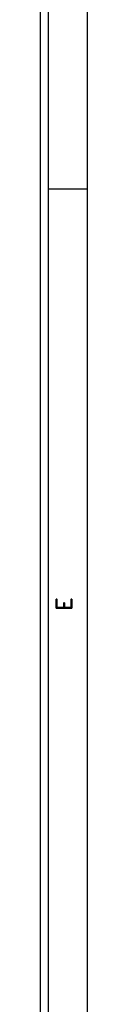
# Model space of a CAD drawing. Header units: inches. Extents: x 3 to 351, y 4 to 271.
# Tile 97 of 256: x 172.002 to 172.302, y 60.966 to 67.284. Entities that reach past the tile are written whole.
import ezdxf
from ezdxf.enums import TextEntityAlignment as Align

# ---------------------------------------------------------------- set-up
doc = ezdxf.new("R2010")
doc.units = ezdxf.units.IN
doc.header["$LTSCALE"] = 0.5
doc.header["$MEASUREMENT"] = 0
doc.layers.add('PLOTVIEW1', color=7, linetype='Continuous')
doc.styles.add('VERO5-RomanD', font='romand__.ttf')

msp = doc.modelspace()

# ---------------------------------------------------------------- linework, layer by layer
at = {"layer": 'PLOTVIEW1', "color": 97, "linetype": 'Continuous'}
for p, q in [((172.0017, 55.1975), (172.0017, 89.1975)), ((172.0517, 55.1975), (172.0517, 89.1975)), ((172.3017, 55.1975), (172.3017, 89.1975)), ((172.3017, 66.1975), (172.0517, 66.1975))]:
    msp.add_line(p, q, dxfattribs=at)

# ---------------------------------------------------------------- texts
at = {"layer": 'PLOTVIEW1', "color": 56, "linetype": 'Continuous', "style": 'VERO5-RomanD', "width": 1.001635}
msp.add_text('E', height=0.1, rotation=90, dxfattribs=at).set_placement((172.202, 63.4897), (172.202, 63.5793), align=Align.FIT)

doc.saveas('drawing.dxf')
